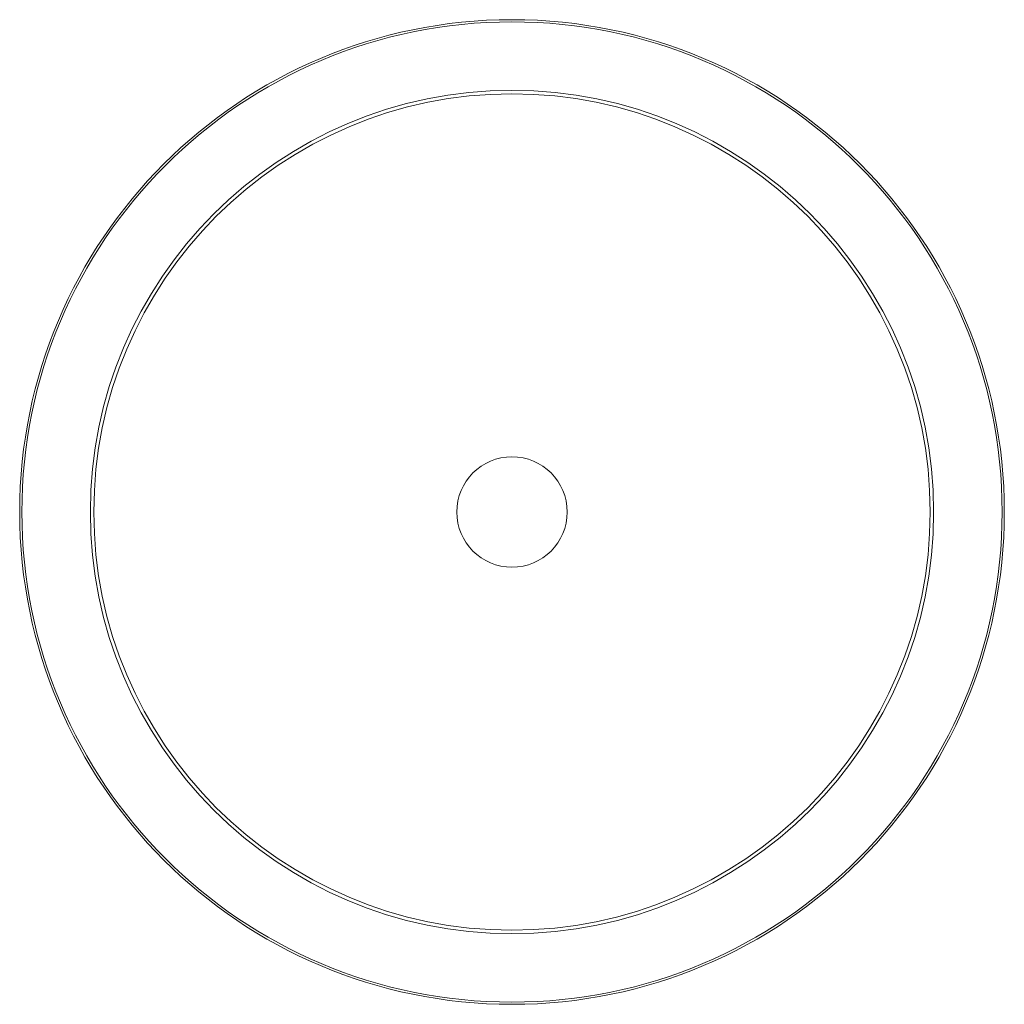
# Paper-space layout '_Superiore' of a CAD drawing. Header units: millimetres. Extents: x -223 to 223, y -223 to 223.
import ezdxf

# ---------------------------------------------------------------- set-up
doc = ezdxf.new("R2010")
doc.units = ezdxf.units.MM

psp = doc.layouts.new('_Superiore')

# ---------------------------------------------------------------- linework, layer by layer
at = {"color": 7, "linetype": 'Continuous', "lineweight": 15}
for radius in [223, 222, 191, 189.42, 25]:
    psp.add_circle((0, 0), radius, dxfattribs=at)

doc.saveas('drawing.dxf')
